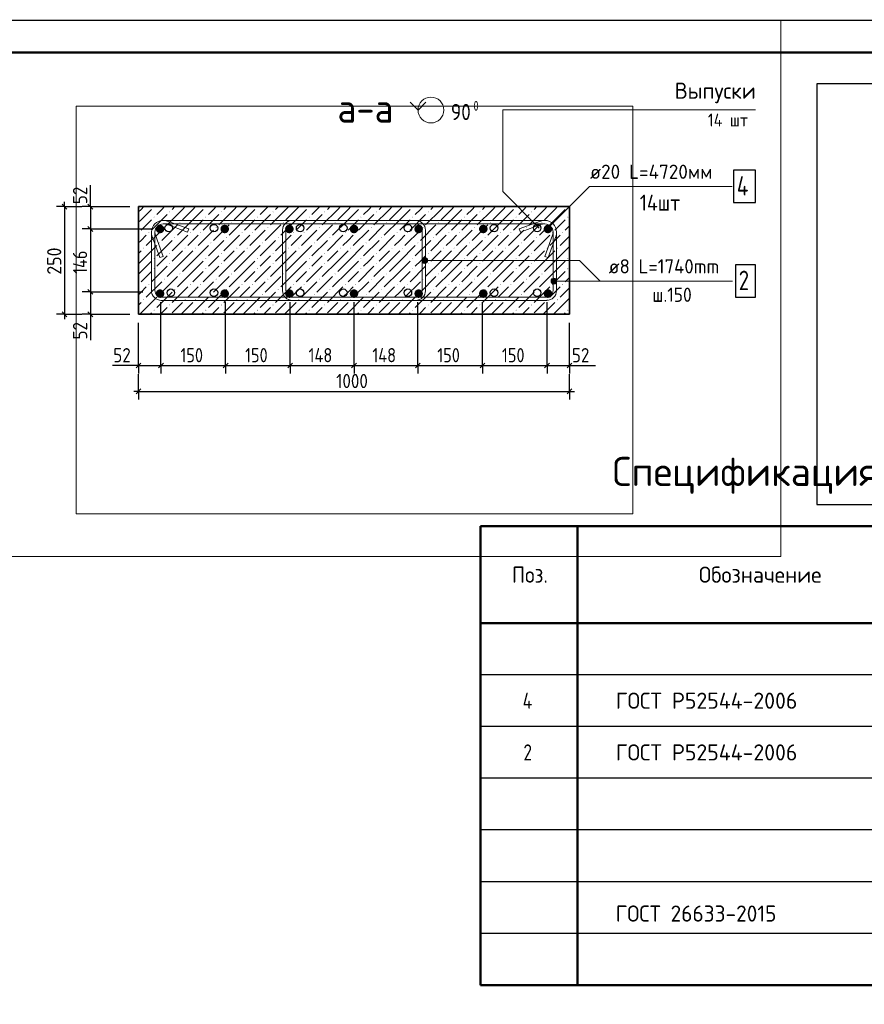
# Model space of a CAD drawing. Header units: millimetres. Extents: x 0 to 50400, y 0 to 35652.
# Tile 8 of 10: x 19044 to 34722, y 17371 to 35652. Entities that reach past the tile are written whole.
import ezdxf

# ---------------------------------------------------------------- set-up
doc = ezdxf.new("R2010")
doc.units = ezdxf.units.MM
doc.linetypes.add('______2', pattern=[324, 240, -84])
for name, color, linetype, lineweight in [('Standard', 7, 'Continuous', 25), ('ЖБ Пилон', 7, 'Continuous', 35), ('Заголовок чертежа', 7, 'Continuous', 25), ('Позиционная метка диаметр_ шаг', 7, 'Continuous', 13), ('Позиционная метка линия выноска', 7, 'Continuous', 13), ('Примечания', 7, 'Continuous', 13), ('Размерная линия_ общее', 7, 'Continuous', 13)]:
    doc.layers.add(name, color=color, linetype=linetype, lineweight=lineweight)
doc.layers.add('Размерная выноска', color=7, linetype='Continuous')
doc.layers.add('Стена фоновая арматура Х1', color=7, linetype='______2', true_color=0xa0a0a0)
doc.layers.add('Стена Хомут', color=7, linetype='______2', true_color=0xa0a0a0)
doc.styles.add('ISOCPEUR', font='txt')

msp = doc.modelspace()

# ---------------------------------------------------------------- hatches: boundary and pattern name
at = {"layer": 'ЖБ Пилон', "linetype": 'Continuous', "lineweight": 18, "transparency": 33554687}
for points in [[(21539, 32172), (21531, 32179), (21534, 32182), (21544, 32182), (21547, 32179)], [(22499, 32172), (22491, 32179), (22494, 32182), (22504, 32182), (22507, 32179)], [(23459, 32172), (23451, 32179), (23454, 32182), (23464, 32182), (23467, 32179)], [(24419, 32172), (24411, 32179), (24414, 32182), (24424, 32182), (24427, 32179)], [(25379, 32172), (25371, 32179), (25374, 32182), (25384, 32182), (25387, 32179)], [(26339, 32172), (26331, 32179), (26334, 32182), (26344, 32182), (26347, 32179)], [(27299, 32172), (27291, 32179), (27294, 32182), (27304, 32182), (27307, 32179)], [(28259, 32172), (28251, 32179), (28254, 32182), (28264, 32182), (28267, 32179)], [(29219, 32172), (29211, 32179), (29214, 32182), (29224, 32182), (29227, 32179)], [(21539, 31980), (21531, 31987), (21539, 31995), (21547, 31987)], [(21827, 32076), (21819, 32083), (21827, 32091), (21835, 32083)], [(22499, 31980), (22491, 31987), (22499, 31995), (22507, 31987)], [(22787, 32076), (22779, 32083), (22787, 32091), (22795, 32083)], [(23459, 31980), (23451, 31987), (23459, 31995), (23467, 31987)], [(23747, 32076), (23739, 32083), (23747, 32091), (23755, 32083)], [(24419, 31980), (24411, 31987), (24419, 31995), (24427, 31987)], [(24707, 32076), (24699, 32083), (24707, 32091), (24715, 32083)], [(25379, 31980), (25371, 31987), (25379, 31995), (25387, 31987)], [(25667, 32076), (25659, 32083), (25667, 32091), (25675, 32083)], [(26339, 31980), (26331, 31987), (26339, 31995), (26347, 31987)], [(26627, 32076), (26619, 32083), (26627, 32091), (26635, 32083)], [(27299, 31980), (27291, 31987), (27299, 31995), (27307, 31987)], [(27587, 32076), (27579, 32083), (27587, 32091), (27595, 32083)], [(28259, 31980), (28251, 31987), (28259, 31995), (28267, 31987)], [(28547, 32076), (28539, 32083), (28547, 32091), (28555, 32083)], [(29219, 31980), (29211, 31987), (29219, 31995), (29227, 31987)], [(22019, 31884), (22011, 31891), (22019, 31899), (22027, 31891)], [(22979, 31884), (22971, 31891), (22979, 31899), (22987, 31891)], [(23939, 31884), (23931, 31891), (23939, 31899), (23947, 31891)], [(24899, 31884), (24891, 31891), (24899, 31899), (24907, 31891)], [(25859, 31884), (25851, 31891), (25859, 31899), (25867, 31891)], [(26819, 31884), (26811, 31891), (26819, 31899), (26827, 31891)], [(27779, 31884), (27771, 31891), (27779, 31899), (27787, 31891)], [(28739, 31884), (28731, 31891), (28739, 31899), (28747, 31891)], [(21251, 31692), (21250, 31693), (21250, 31706), (21251, 31707), (21259, 31699)], [(21443, 31692), (21435, 31699), (21443, 31707), (21451, 31699)], [(21731, 31788), (21723, 31795), (21731, 31803), (21739, 31795)], [(22211, 31692), (22203, 31699), (22211, 31707), (22219, 31699)], [(22403, 31692), (22395, 31699), (22403, 31707), (22411, 31699)], [(22691, 31788), (22683, 31795), (22691, 31803), (22699, 31795)], [(23171, 31692), (23163, 31699), (23171, 31707), (23179, 31699)], [(23363, 31692), (23355, 31699), (23363, 31707), (23371, 31699)], [(23651, 31788), (23643, 31795), (23651, 31803), (23659, 31795)], [(24131, 31692), (24123, 31699), (24131, 31707), (24139, 31699)], [(24323, 31692), (24315, 31699), (24323, 31707), (24331, 31699)], [(24611, 31788), (24603, 31795), (24611, 31803), (24619, 31795)], [(25091, 31692), (25083, 31699), (25091, 31707), (25099, 31699)], [(25283, 31692), (25275, 31699), (25283, 31707), (25291, 31699)], [(25571, 31788), (25563, 31795), (25571, 31803), (25579, 31795)], [(26051, 31692), (26043, 31699), (26051, 31707), (26059, 31699)], [(26243, 31692), (26235, 31699), (26243, 31707), (26251, 31699)], [(26531, 31788), (26523, 31795), (26531, 31803), (26539, 31795)], [(27011, 31692), (27003, 31699), (27011, 31707), (27019, 31699)], [(27203, 31692), (27195, 31699), (27203, 31707), (27211, 31699)], [(27491, 31788), (27483, 31795), (27491, 31803), (27499, 31795)], [(27971, 31692), (27963, 31699), (27971, 31707), (27979, 31699)], [(28163, 31692), (28155, 31699), (28163, 31707), (28171, 31699)], [(28451, 31788), (28443, 31795), (28451, 31803), (28459, 31795)], [(28931, 31692), (28923, 31699), (28931, 31707), (28939, 31699)], [(29123, 31692), (29115, 31699), (29123, 31707), (29131, 31699)], [(21635, 31500), (21627, 31507), (21635, 31515), (21643, 31507)], [(21923, 31596), (21915, 31603), (21923, 31611), (21931, 31603)], [(22595, 31500), (22587, 31507), (22595, 31515), (22603, 31507)], [(22883, 31596), (22875, 31603), (22883, 31611), (22891, 31603)], [(23555, 31500), (23547, 31507), (23555, 31515), (23563, 31507)], [(23843, 31596), (23835, 31603), (23843, 31611), (23851, 31603)], [(24515, 31500), (24507, 31507), (24515, 31515), (24523, 31507)], [(24803, 31596), (24795, 31603), (24803, 31611), (24811, 31603)], [(25475, 31500), (25467, 31507), (25475, 31515), (25483, 31507)], [(25763, 31596), (25755, 31603), (25763, 31611), (25771, 31603)], [(26435, 31500), (26427, 31507), (26435, 31515), (26443, 31507)], [(26723, 31596), (26715, 31603), (26723, 31611), (26731, 31603)], [(27395, 31500), (27387, 31507), (27395, 31515), (27403, 31507)], [(27683, 31596), (27675, 31603), (27683, 31611), (27691, 31603)], [(28355, 31500), (28347, 31507), (28355, 31515), (28363, 31507)], [(28643, 31596), (28635, 31603), (28643, 31611), (28651, 31603)], [(21347, 31404), (21339, 31411), (21347, 31419), (21355, 31411)], [(21827, 31308), (21819, 31315), (21827, 31323), (21835, 31315)], [(22115, 31404), (22107, 31411), (22115, 31419), (22123, 31411)], [(22307, 31404), (22299, 31411), (22307, 31419), (22315, 31411)], [(22787, 31308), (22779, 31315), (22787, 31323), (22795, 31315)], [(23075, 31404), (23067, 31411), (23075, 31419), (23083, 31411)], [(23267, 31404), (23259, 31411), (23267, 31419), (23275, 31411)], [(23747, 31308), (23739, 31315), (23747, 31323), (23755, 31315)], [(24035, 31404), (24027, 31411), (24035, 31419), (24043, 31411)], [(24227, 31404), (24219, 31411), (24227, 31419), (24235, 31411)], [(24707, 31308), (24699, 31315), (24707, 31323), (24715, 31315)], [(24995, 31404), (24987, 31411), (24995, 31419), (25003, 31411)], [(25187, 31404), (25179, 31411), (25187, 31419), (25195, 31411)], [(25667, 31308), (25659, 31315), (25667, 31323), (25675, 31315)], [(25955, 31404), (25947, 31411), (25955, 31419), (25963, 31411)], [(26147, 31404), (26139, 31411), (26147, 31419), (26155, 31411)], [(26627, 31308), (26619, 31315), (26627, 31323), (26635, 31315)], [(26915, 31404), (26907, 31411), (26915, 31419), (26923, 31411)], [(27107, 31404), (27099, 31411), (27107, 31419), (27115, 31411)], [(27587, 31308), (27579, 31315), (27587, 31323), (27595, 31315)], [(27875, 31404), (27867, 31411), (27875, 31419), (27883, 31411)], [(28067, 31404), (28059, 31411), (28067, 31419), (28075, 31411)], [(28547, 31308), (28539, 31315), (28547, 31323), (28555, 31315)], [(28835, 31404), (28827, 31411), (28835, 31419), (28843, 31411)], [(29027, 31404), (29019, 31411), (29027, 31419), (29035, 31411)], [(21539, 31212), (21531, 31219), (21539, 31227), (21547, 31219)], [(21827, 31116), (21819, 31123), (21827, 31131), (21835, 31123)], [(22499, 31212), (22491, 31219), (22499, 31227), (22507, 31219)], [(22787, 31116), (22779, 31123), (22787, 31131), (22795, 31123)], [(23459, 31212), (23451, 31219), (23459, 31227), (23467, 31219)], [(23747, 31116), (23739, 31123), (23747, 31131), (23755, 31123)], [(24419, 31212), (24411, 31219), (24419, 31227), (24427, 31219)], [(24707, 31116), (24699, 31123), (24707, 31131), (24715, 31123)], [(25379, 31212), (25371, 31219), (25379, 31227), (25387, 31219)], [(25667, 31116), (25659, 31123), (25667, 31131), (25675, 31123)], [(26339, 31212), (26331, 31219), (26339, 31227), (26347, 31219)], [(26627, 31116), (26619, 31123), (26627, 31131), (26635, 31123)], [(27299, 31212), (27291, 31219), (27299, 31227), (27307, 31219)], [(27587, 31116), (27579, 31123), (27587, 31131), (27595, 31123)], [(28259, 31212), (28251, 31219), (28259, 31227), (28267, 31219)], [(28547, 31116), (28539, 31123), (28547, 31131), (28555, 31123)], [(29219, 31212), (29211, 31219), (29219, 31227), (29227, 31219)], [(21539, 31020), (21531, 31027), (21539, 31035), (21547, 31027)], [(22019, 30924), (22011, 30931), (22019, 30939), (22027, 30931)], [(22499, 31020), (22491, 31027), (22499, 31035), (22507, 31027)], [(22979, 30924), (22971, 30931), (22979, 30939), (22987, 30931)], [(23459, 31020), (23451, 31027), (23459, 31035), (23467, 31027)], [(23939, 30924), (23931, 30931), (23939, 30939), (23947, 30931)], [(24419, 31020), (24411, 31027), (24419, 31035), (24427, 31027)], [(24899, 30924), (24891, 30931), (24899, 30939), (24907, 30931)], [(25379, 31020), (25371, 31027), (25379, 31035), (25387, 31027)], [(25859, 30924), (25851, 30931), (25859, 30939), (25867, 30931)], [(26339, 31020), (26331, 31027), (26339, 31035), (26347, 31027)], [(26819, 30924), (26811, 30931), (26819, 30939), (26827, 30931)], [(27299, 31020), (27291, 31027), (27299, 31035), (27307, 31027)], [(27779, 30924), (27771, 30931), (27779, 30939), (27787, 30931)], [(28259, 31020), (28251, 31027), (28259, 31035), (28267, 31027)], [(28739, 30924), (28731, 30931), (28739, 30939), (28747, 30931)], [(29219, 31020), (29211, 31027), (29219, 31035), (29227, 31027)], [(21251, 30732), (21250, 30733), (21250, 30746), (21251, 30747), (21259, 30739)], [(21443, 30732), (21435, 30739), (21443, 30747), (21451, 30739)], [(21731, 30828), (21723, 30835), (21731, 30843), (21739, 30835)], [(22211, 30732), (22203, 30739), (22211, 30747), (22219, 30739)], [(22403, 30732), (22395, 30739), (22403, 30747), (22411, 30739)], [(22691, 30828), (22683, 30835), (22691, 30843), (22699, 30835)], [(23171, 30732), (23163, 30739), (23171, 30747), (23179, 30739)], [(23363, 30732), (23355, 30739), (23363, 30747), (23371, 30739)], [(23651, 30828), (23643, 30835), (23651, 30843), (23659, 30835)], [(24131, 30732), (24123, 30739), (24131, 30747), (24139, 30739)], [(24323, 30732), (24315, 30739), (24323, 30747), (24331, 30739)], [(24611, 30828), (24603, 30835), (24611, 30843), (24619, 30835)], [(25091, 30732), (25083, 30739), (25091, 30747), (25099, 30739)], [(25283, 30732), (25275, 30739), (25283, 30747), (25291, 30739)], [(25571, 30828), (25563, 30835), (25571, 30843), (25579, 30835)], [(26051, 30732), (26043, 30739), (26051, 30747), (26059, 30739)], [(26243, 30732), (26235, 30739), (26243, 30747), (26251, 30739)], [(26531, 30828), (26523, 30835), (26531, 30843), (26539, 30835)], [(27011, 30732), (27003, 30739), (27011, 30747), (27019, 30739)], [(27203, 30732), (27195, 30739), (27203, 30747), (27211, 30739)], [(27491, 30828), (27483, 30835), (27491, 30843), (27499, 30835)], [(27971, 30732), (27963, 30739), (27971, 30747), (27979, 30739)], [(28163, 30732), (28155, 30739), (28163, 30747), (28171, 30739)], [(28451, 30828), (28443, 30835), (28451, 30843), (28459, 30835)], [(28931, 30732), (28923, 30739), (28931, 30747), (28939, 30739)], [(29123, 30732), (29115, 30739), (29123, 30747), (29131, 30739)], [(21635, 30540), (21627, 30547), (21635, 30555), (21643, 30547)], [(21923, 30636), (21915, 30643), (21923, 30651), (21931, 30643)], [(22595, 30540), (22587, 30547), (22595, 30555), (22603, 30547)], [(22883, 30636), (22875, 30643), (22883, 30651), (22891, 30643)], [(23555, 30540), (23547, 30547), (23555, 30555), (23563, 30547)], [(23843, 30636), (23835, 30643), (23843, 30651), (23851, 30643)], [(24515, 30540), (24507, 30547), (24515, 30555), (24523, 30547)], [(24803, 30636), (24795, 30643), (24803, 30651), (24811, 30643)], [(25475, 30540), (25467, 30547), (25475, 30555), (25483, 30547)], [(25763, 30636), (25755, 30643), (25763, 30651), (25771, 30643)], [(26435, 30540), (26427, 30547), (26435, 30555), (26443, 30547)], [(26723, 30636), (26715, 30643), (26723, 30651), (26731, 30643)], [(27395, 30540), (27387, 30547), (27395, 30555), (27403, 30547)], [(27683, 30636), (27675, 30643), (27683, 30651), (27691, 30643)], [(28355, 30540), (28347, 30547), (28355, 30555), (28363, 30547)], [(28643, 30636), (28635, 30643), (28643, 30651), (28651, 30643)], [(21347, 30444), (21339, 30451), (21347, 30459), (21355, 30451)], [(21827, 30348), (21819, 30355), (21827, 30363), (21835, 30355)], [(22115, 30444), (22107, 30451), (22115, 30459), (22123, 30451)], [(22307, 30444), (22299, 30451), (22307, 30459), (22315, 30451)], [(22787, 30348), (22779, 30355), (22787, 30363), (22795, 30355)], [(23075, 30444), (23067, 30451), (23075, 30459), (23083, 30451)], [(23267, 30444), (23259, 30451), (23267, 30459), (23275, 30451)], [(23747, 30348), (23739, 30355), (23747, 30363), (23755, 30355)], [(24035, 30444), (24027, 30451), (24035, 30459), (24043, 30451)], [(24227, 30444), (24219, 30451), (24227, 30459), (24235, 30451)], [(24707, 30348), (24699, 30355), (24707, 30363), (24715, 30355)], [(24995, 30444), (24987, 30451), (24995, 30459), (25003, 30451)], [(25187, 30444), (25179, 30451), (25187, 30459), (25195, 30451)], [(25667, 30348), (25659, 30355), (25667, 30363), (25675, 30355)], [(25955, 30444), (25947, 30451), (25955, 30459), (25963, 30451)], [(26147, 30444), (26139, 30451), (26147, 30459), (26155, 30451)], [(26627, 30348), (26619, 30355), (26627, 30363), (26635, 30355)], [(26915, 30444), (26907, 30451), (26915, 30459), (26923, 30451)], [(27107, 30444), (27099, 30451), (27107, 30459), (27115, 30451)], [(27587, 30348), (27579, 30355), (27587, 30363), (27595, 30355)], [(27875, 30444), (27867, 30451), (27875, 30459), (27883, 30451)], [(28067, 30444), (28059, 30451), (28067, 30459), (28075, 30451)], [(28547, 30348), (28539, 30355), (28547, 30363), (28555, 30355)], [(28835, 30444), (28827, 30451), (28835, 30459), (28843, 30451)], [(29027, 30444), (29019, 30451), (29027, 30459), (29035, 30451)], [(21539, 30252), (21531, 30259), (21539, 30267), (21547, 30259)], [(22499, 30252), (22491, 30259), (22499, 30267), (22507, 30259)], [(23459, 30252), (23451, 30259), (23459, 30267), (23467, 30259)], [(24419, 30252), (24411, 30259), (24419, 30267), (24427, 30259)], [(25379, 30252), (25371, 30259), (25379, 30267), (25387, 30259)], [(26339, 30252), (26331, 30259), (26339, 30267), (26347, 30259)], [(27299, 30252), (27291, 30259), (27299, 30267), (27307, 30259)], [(28259, 30252), (28251, 30259), (28259, 30267), (28267, 30259)], [(29219, 30252), (29211, 30259), (29219, 30267), (29227, 30259)]]:
    msp.add_hatch(color=7, dxfattribs=at).paths.add_polyline_path(points, flags=16)
at = {"layer": 'Позиционная метка линия выноска', "linetype": 'Continuous', "lineweight": 13, "transparency": 33554687}
for points in [[(26517, 31155), (26517, 31209), (26509, 31182)], [(26517, 31209), (26536, 31136), (26536, 31229)], [(26517, 31209), (26517, 31155), (26536, 31136)], [(26536, 31229), (26563, 31128), (26563, 31236)], [(26536, 31229), (26536, 31136), (26563, 31128)], [(26563, 31236), (26563, 31128), (26590, 31136)], [(26563, 31236), (26590, 31136), (26590, 31229)], [(26590, 31229), (26590, 31136), (26609, 31155)], [(26590, 31229), (26609, 31155), (26609, 31209)], [(26609, 31209), (26609, 31155), (26617, 31182)], [(28915, 30773), (28915, 30827), (28908, 30800)], [(28915, 30827), (28935, 30754), (28935, 30847)], [(28915, 30827), (28915, 30773), (28935, 30754)], [(28935, 30847), (28962, 30746), (28962, 30854)], [(28935, 30847), (28935, 30754), (28962, 30746)], [(28962, 30854), (28962, 30746), (28989, 30754)], [(28962, 30854), (28989, 30754), (28989, 30847)], [(28989, 30847), (28989, 30754), (29008, 30773)], [(28989, 30847), (29008, 30773), (29008, 30827)], [(29008, 30827), (29008, 30773), (29016, 30800)]]:
    msp.add_hatch(color=7, dxfattribs=at).paths.add_polyline_path(points)
at = {"layer": 'Стена фоновая арматура Х1', "linetype": 'Continuous', "lineweight": 18, "transparency": 33554687}
for points in [[(21730, 31766), (21724, 31797), (21706, 31823), (21680, 31840), (21650, 31846), (21619, 31840), (21593, 31823), (21576, 31797), (21570, 31766), (21576, 31736), (21593, 31710), (21619, 31692), (21650, 31686), (21680, 31692), (21706, 31710), (21724, 31736)], [(22930, 31766), (22924, 31797), (22906, 31823), (22880, 31840), (22850, 31846), (22819, 31840), (22793, 31823), (22776, 31797), (22770, 31766), (22776, 31736), (22793, 31710), (22819, 31692), (22850, 31686), (22880, 31692), (22906, 31710), (22924, 31736)], [(24130, 31766), (24124, 31797), (24106, 31823), (24080, 31840), (24050, 31846), (24019, 31840), (23993, 31823), (23976, 31797), (23970, 31766), (23976, 31736), (23993, 31710), (24019, 31692), (24050, 31686), (24080, 31692), (24106, 31710), (24124, 31736)], [(25330, 31766), (25324, 31797), (25306, 31823), (25280, 31840), (25250, 31846), (25219, 31840), (25193, 31823), (25176, 31797), (25170, 31766), (25176, 31736), (25193, 31710), (25219, 31692), (25250, 31686), (25280, 31692), (25306, 31710), (25324, 31736)], [(26530, 31766), (26524, 31797), (26506, 31823), (26480, 31840), (26450, 31846), (26419, 31840), (26393, 31823), (26376, 31797), (26370, 31766), (26376, 31736), (26393, 31710), (26419, 31692), (26450, 31686), (26480, 31692), (26506, 31710), (26524, 31736)], [(27730, 31766), (27724, 31797), (27706, 31823), (27680, 31840), (27650, 31846), (27619, 31840), (27593, 31823), (27576, 31797), (27570, 31766), (27576, 31736), (27593, 31710), (27619, 31692), (27650, 31686), (27680, 31692), (27706, 31710), (27724, 31736)], [(28930, 31766), (28924, 31797), (28906, 31823), (28880, 31840), (28850, 31846), (28819, 31840), (28793, 31823), (28776, 31797), (28770, 31766), (28776, 31736), (28793, 31710), (28819, 31692), (28850, 31686), (28880, 31692), (28906, 31710), (28924, 31736)], [(21730, 30566), (21724, 30597), (21706, 30623), (21680, 30640), (21650, 30646), (21619, 30640), (21593, 30623), (21576, 30597), (21570, 30566), (21576, 30536), (21593, 30510), (21619, 30492), (21650, 30486), (21680, 30492), (21706, 30510), (21724, 30536)], [(22930, 30566), (22924, 30597), (22906, 30623), (22880, 30640), (22850, 30646), (22819, 30640), (22793, 30623), (22776, 30597), (22770, 30566), (22776, 30536), (22793, 30510), (22819, 30492), (22850, 30486), (22880, 30492), (22906, 30510), (22924, 30536)], [(24130, 30566), (24124, 30597), (24106, 30623), (24080, 30640), (24050, 30646), (24019, 30640), (23993, 30623), (23976, 30597), (23970, 30566), (23976, 30536), (23993, 30510), (24019, 30492), (24050, 30486), (24080, 30492), (24106, 30510), (24124, 30536)], [(25330, 30566), (25324, 30597), (25306, 30623), (25280, 30640), (25250, 30646), (25219, 30640), (25193, 30623), (25176, 30597), (25170, 30566), (25176, 30536), (25193, 30510), (25219, 30492), (25250, 30486), (25280, 30492), (25306, 30510), (25324, 30536)], [(26530, 30566), (26524, 30597), (26506, 30623), (26480, 30640), (26450, 30646), (26419, 30640), (26393, 30623), (26376, 30597), (26370, 30566), (26376, 30536), (26393, 30510), (26419, 30492), (26450, 30486), (26480, 30492), (26506, 30510), (26524, 30536)], [(27730, 30566), (27724, 30597), (27706, 30623), (27680, 30640), (27650, 30646), (27619, 30640), (27593, 30623), (27576, 30597), (27570, 30566), (27576, 30536), (27593, 30510), (27619, 30492), (27650, 30486), (27680, 30492), (27706, 30510), (27724, 30536)], [(28930, 30566), (28924, 30597), (28906, 30623), (28880, 30640), (28850, 30646), (28819, 30640), (28793, 30623), (28776, 30597), (28770, 30566), (28776, 30536), (28793, 30510), (28819, 30492), (28850, 30486), (28880, 30492), (28906, 30510), (28924, 30536)]]:
    msp.add_hatch(color=7, dxfattribs=at).paths.add_polyline_path(points)

# ---------------------------------------------------------------- linework, layer by layer
at = {"layer": 'Standard', "color": 7, "linetype": 'Continuous', "lineweight": -3, "transparency": 33554687}
for p, q in [((19877, 32182), (19727, 32182)), ((19877, 32182), (19877, 32272)), ((19877, 32182), (20027, 32182)), ((19877, 32182), (20197, 32182)), ((19877, 32182), (19877, 30182)), ((20357, 32182), (20207, 32182)), ((20357, 32182), (20357, 32272)), ((20357, 32182), (20507, 32182)), ((20357, 32182), (21090, 32182)), ((20357, 32182), (20357, 31766)), ((20357, 31766), (20207, 31766)), ((20357, 31766), (20507, 31766)), ((20357, 31766), (21490, 31766)), ((20357, 31766), (20357, 30598)), ((20357, 30598), (20207, 30598)), ((20357, 30598), (20507, 30598)), ((20357, 30598), (21330, 30598)), ((20357, 30598), (20357, 30182)), ((19877, 30182), (19727, 30182)), ((19877, 30182), (20027, 30182)), ((19877, 30182), (20197, 30182)), ((19877, 30182), (19877, 30092)), ((20357, 30182), (20207, 30182)), ((20357, 30182), (20507, 30182)), ((20357, 30182), (21090, 30182)), ((20357, 30182), (20357, 30092)), ((21250, 29231), (21250, 29381)), ((21666, 29231), (21666, 29381)), ((22866, 29231), (22866, 29381)), ((24066, 29231), (24066, 29381)), ((25250, 29231), (25250, 29381)), ((26434, 29231), (26434, 29381)), ((27634, 29231), (27634, 29381)), ((28834, 29231), (28834, 29381)), ((29250, 29231), (29250, 29381)), ((21250, 29231), (21160, 29231)), ((21250, 29231), (21250, 29081)), ((21250, 29231), (21666, 29231)), ((21250, 28751), (21250, 29071)), ((21666, 29231), (21666, 29081)), ((21666, 29231), (22866, 29231)), ((22866, 29231), (22866, 29081)), ((22866, 29231), (24066, 29231)), ((24066, 29231), (24066, 29081)), ((24066, 29231), (25250, 29231)), ((25250, 29231), (25250, 29081)), ((25250, 29231), (26434, 29231)), ((26434, 29231), (26434, 29081)), ((26434, 29231), (27634, 29231)), ((27634, 29231), (27634, 29081)), ((27634, 29231), (28834, 29231)), ((28834, 29231), (28834, 29081)), ((28834, 29231), (29250, 29231)), ((29250, 29231), (29250, 29081)), ((29250, 29231), (29340, 29231)), ((29250, 28751), (29250, 29071)), ((21250, 28751), (21250, 28901)), ((29250, 28751), (29250, 28901)), ((21250, 28751), (21160, 28751)), ((21250, 28751), (21250, 28601)), ((21250, 28751), (29250, 28751)), ((29250, 28751), (29250, 28601)), ((29250, 28751), (29340, 28751)), ((49800, 23488), (27600, 23488)), ((49800, 22528), (27600, 22528)), ((49800, 21568), (27600, 21568)), ((49800, 20608), (27600, 20608)), ((49800, 19648), (27600, 19648)), ((49800, 18688), (27600, 18688))]:
    msp.add_line(p, q, dxfattribs=at)
at = {"layer": 'Standard', "color": 7, "linetype": 'Continuous', "lineweight": 25, "transparency": 33554687}
for p, q in [((19832, 32227), (19922, 32137)), ((20312, 32227), (20402, 32137)), ((20312, 31811), (20402, 31721)), ((20312, 30643), (20402, 30553)), ((19832, 30227), (19922, 30137)), ((20312, 30227), (20402, 30137)), ((21205, 29186), (21295, 29276)), ((21621, 29186), (21711, 29276)), ((22821, 29186), (22911, 29276)), ((24021, 29186), (24111, 29276)), ((25205, 29186), (25295, 29276)), ((26389, 29186), (26479, 29276)), ((27589, 29186), (27679, 29276)), ((28789, 29186), (28879, 29276)), ((29205, 29186), (29295, 29276)), ((21205, 28706), (21295, 28796)), ((29205, 28706), (29295, 28796))]:
    msp.add_line(p, q, dxfattribs=at)
at = {"layer": 'Standard', "color": 7, "linetype": 'Continuous', "lineweight": 50, "transparency": 33554687}
for p, q in [((49800, 26248), (27600, 26248)), ((27600, 26248), (27600, 24448)), ((29400, 26248), (29400, 24448)), ((49800, 24448), (27600, 24448)), ((27600, 24448), (27600, 17728)), ((29400, 24448), (29400, 17728)), ((49800, 17728), (27600, 17728))]:
    msp.add_line(p, q, dxfattribs=at)
at = {"layer": 'Standard', "color": 220, "linetype": 'Continuous', "lineweight": 13, "transparency": 33554687}
for points in [[(16790, 35652), (16790, 25683), (33171, 25683), (33171, 35652)], [(50400, 35640), (0, 35640), (0, 0), (50400, 0), (50400, 35640)], [(2400, 0), (50400, 0), (50400, 35040), (2400, 35040), (2400, 0)]]:
    msp.add_lwpolyline(points, dxfattribs=at)
at = {"layer": 'Standard', "color": 7, "linetype": 'Continuous', "lineweight": 25, "transparency": 33554687}
msp.add_lwpolyline([(0, 0), (50400, 0), (50400, 35640), (0, 35640), (0, 0)], close=True, dxfattribs=at)
at = {"layer": 'Standard', "color": 7, "linetype": 'Continuous', "lineweight": 50, "transparency": 33554687}
msp.add_lwpolyline([(2400, 35040), (49800, 35040), (49800, 600), (2400, 600), (2400, 35040)], close=True, dxfattribs=at)
at = {"layer": 'Standard', "color": 220, "linetype": 'Continuous', "lineweight": -3, "transparency": 33554687}
msp.add_lwpolyline([(49397, 34463), (33842, 34463), (33842, 26652), (49397, 26652), (49397, 34463)], dxfattribs=at)
at = {"layer": 'Standard', "color": 254, "linetype": 'Continuous', "lineweight": 18, "true_color": 0xc4c4ff, "transparency": 33554687}
msp.add_lwpolyline([(30423, 26478), (30423, 34048), (20095, 34048), (20095, 26478), (30423, 26478)], dxfattribs=at)
at = {"layer": 'Standard', "color": 7, "linetype": 'Continuous', "lineweight": 13, "transparency": 33554687}
msp.add_lwpolyline([(28690, 31782), (28011, 32461), (28011, 33976), (32703, 33976)], dxfattribs=at)
at = {"layer": 'Standard', "color": 7, "linetype": 'Continuous', "lineweight": -3, "transparency": 33554687}
for points in [[(21666, 29231), (21666, 29252), (21666, 29252), (21666, 29252), (21666, 29252), (21666, 29252), (21666, 29252), (21666, 29252), (21666, 29252), (21666, 29252), (21666, 29252), (21666, 29252), (21666, 29252), (21666, 29252), (21666, 29252), (21666, 30406)], [(22866, 29231), (22866, 29252), (22866, 29252), (22866, 29252), (22866, 29252), (22866, 29252), (22866, 29252), (22866, 29252), (22866, 29252), (22866, 29252), (22866, 29252), (22866, 29252), (22866, 29252), (22866, 30406)], [(24066, 29231), (24066, 29252), (24066, 29252), (24066, 29252), (24066, 29252), (24066, 29252), (24066, 29252), (24066, 29252), (24066, 29252), (24066, 29252), (24066, 29252), (24066, 30406)], [(25250, 29231), (25250, 29252), (25250, 29252), (25250, 29252), (25250, 29252), (25250, 29252), (25250, 29252), (25250, 29252), (25250, 29252), (25250, 30406)], [(26434, 29231), (26434, 29252), (26434, 29252), (26434, 29252), (26434, 29252), (26434, 29252), (26434, 29252), (26434, 30406)], [(27634, 29231), (27634, 29252), (27634, 29252), (27634, 29252), (27634, 29252), (27634, 30406)], [(28834, 29231), (28834, 29252), (28834, 29252), (28834, 30406)], [(21250, 29231), (21250, 29252), (21250, 29252), (21250, 29252), (21250, 29252), (21250, 29252), (21250, 29252), (21250, 29252), (21250, 29252), (21250, 29252), (21250, 29252), (21250, 29252), (21250, 29252), (21250, 29252), (21250, 29252), (21250, 30022)], [(29250, 29231), (29250, 29252), (29250, 29252), (29250, 30022)]]:
    msp.add_lwpolyline(points, dxfattribs=at)
at = {"layer": 'ЖБ Пилон', "color": 7, "linetype": 'Continuous', "lineweight": 35, "transparency": 33554687}
for p, q in [((21250, 32182), (21250, 30182)), ((29250, 32182), (21250, 32182)), ((29250, 30182), (29250, 32182)), ((21250, 30182), (29250, 30182))]:
    msp.add_line(p, q, dxfattribs=at)
at = {"layer": 'ЖБ Пилон', "color": 9, "linetype": 'Continuous', "lineweight": 18, "true_color": 0xc7c7c7, "transparency": 33554687}
for p, q in [((21299, 32131), (21350, 32182)), ((21734, 32182), (21683, 32131)), ((21875, 32131), (21926, 32182)), ((22067, 32131), (22118, 32182)), ((22259, 32131), (22310, 32182)), ((22694, 32182), (22643, 32131)), ((22835, 32131), (22886, 32182)), ((23027, 32131), (23078, 32182)), ((23219, 32131), (23270, 32182)), ((23654, 32182), (23603, 32131)), ((23795, 32131), (23846, 32182)), ((23987, 32131), (24038, 32182)), ((24179, 32131), (24230, 32182)), ((24614, 32182), (24563, 32131)), ((24755, 32131), (24806, 32182)), ((24947, 32131), (24998, 32182)), ((25139, 32131), (25190, 32182)), ((25574, 32182), (25523, 32131)), ((25715, 32131), (25766, 32182)), ((25907, 32131), (25958, 32182)), ((26099, 32131), (26150, 32182)), ((26534, 32182), (26483, 32131)), ((26675, 32131), (26726, 32182)), ((26867, 32131), (26918, 32182)), ((27059, 32131), (27110, 32182)), ((27494, 32182), (27443, 32131)), ((27635, 32131), (27686, 32182)), ((27827, 32131), (27878, 32182)), ((28019, 32131), (28070, 32182)), ((28454, 32182), (28403, 32131)), ((28595, 32131), (28646, 32182)), ((28787, 32131), (28838, 32182)), ((28979, 32131), (29030, 32182)), ((21250, 32082), (21299, 32131)), ((21299, 31939), (21491, 32131)), ((21491, 31747), (21779, 32035)), ((21683, 32131), (21587, 32035)), ((22067, 32131), (21779, 31843)), ((22067, 31939), (22259, 32131)), ((22259, 31939), (22451, 32131)), ((22451, 31747), (22739, 32035)), ((22643, 32131), (22547, 32035)), ((23027, 32131), (22739, 31843)), ((23027, 31939), (23219, 32131)), ((23219, 31939), (23411, 32131)), ((23411, 31747), (23699, 32035)), ((23603, 32131), (23507, 32035)), ((23987, 32131), (23699, 31843)), ((23987, 31939), (24179, 32131)), ((24179, 31939), (24371, 32131)), ((24371, 31747), (24659, 32035)), ((24563, 32131), (24467, 32035)), ((24947, 32131), (24659, 31843)), ((24947, 31939), (25139, 32131)), ((25139, 31939), (25331, 32131)), ((25331, 31747), (25619, 32035)), ((25523, 32131), (25427, 32035)), ((25907, 32131), (25619, 31843)), ((25907, 31939), (26099, 32131)), ((26099, 31939), (26291, 32131)), ((26291, 31747), (26579, 32035)), ((26483, 32131), (26387, 32035)), ((26867, 32131), (26579, 31843)), ((26867, 31939), (27059, 32131)), ((27059, 31939), (27251, 32131)), ((27251, 31747), (27539, 32035)), ((27443, 32131), (27347, 32035)), ((27827, 32131), (27539, 31843)), ((27827, 31939), (28019, 32131)), ((28019, 31939), (28211, 32131)), ((28211, 31747), (28499, 32035)), ((28403, 32131), (28307, 32035)), ((28787, 32131), (28499, 31843)), ((28787, 31939), (28979, 32131)), ((28979, 31939), (29171, 32131)), ((21299, 31939), (21250, 31890)), ((21299, 31747), (21491, 31939)), ((21683, 31555), (21971, 31843)), ((22259, 31939), (21971, 31651)), ((22259, 31747), (22451, 31939)), ((22643, 31555), (22931, 31843)), ((23219, 31939), (22931, 31651)), ((23219, 31747), (23411, 31939)), ((23603, 31555), (23891, 31843)), ((24179, 31939), (23891, 31651)), ((24179, 31747), (24371, 31939)), ((24563, 31555), (24851, 31843)), ((25139, 31939), (24851, 31651)), ((25139, 31747), (25331, 31939)), ((25523, 31555), (25811, 31843)), ((26099, 31939), (25811, 31651)), ((26099, 31747), (26291, 31939)), ((26483, 31555), (26771, 31843)), ((27059, 31939), (26771, 31651)), ((27059, 31747), (27251, 31939)), ((27443, 31555), (27731, 31843)), ((28019, 31939), (27731, 31651)), ((28019, 31747), (28211, 31939)), ((28403, 31555), (28691, 31843)), ((28979, 31939), (28691, 31651)), ((28979, 31747), (29171, 31939)), ((29171, 31747), (29250, 31826)), ((21395, 31651), (21299, 31555)), ((21395, 31459), (21683, 31747)), ((21875, 31363), (22163, 31651)), ((22355, 31651), (22259, 31555)), ((22355, 31459), (22643, 31747)), ((22835, 31363), (23123, 31651)), ((23315, 31651), (23219, 31555)), ((23315, 31459), (23603, 31747)), ((23795, 31363), (24083, 31651)), ((24275, 31651), (24179, 31555)), ((24275, 31459), (24563, 31747)), ((24755, 31363), (25043, 31651)), ((25235, 31651), (25139, 31555)), ((25235, 31459), (25523, 31747)), ((25715, 31363), (26003, 31651)), ((26195, 31651), (26099, 31555)), ((26195, 31459), (26483, 31747)), ((26675, 31363), (26963, 31651)), ((27155, 31651), (27059, 31555)), ((27155, 31459), (27443, 31747)), ((27635, 31363), (27923, 31651)), ((28115, 31651), (28019, 31555)), ((28115, 31459), (28403, 31747)), ((28595, 31363), (28883, 31651)), ((29075, 31651), (28979, 31555)), ((29075, 31459), (29250, 31634)), ((21299, 31555), (21250, 31506)), ((21299, 31171), (21587, 31459)), ((21587, 31267), (21875, 31555)), ((22259, 31555), (22163, 31459)), ((22259, 31171), (22547, 31459)), ((22547, 31267), (22835, 31555)), ((23219, 31555), (23123, 31459)), ((23219, 31171), (23507, 31459)), ((23507, 31267), (23795, 31555)), ((24179, 31555), (24083, 31459)), ((24179, 31171), (24467, 31459)), ((24467, 31267), (24755, 31555)), ((25139, 31555), (25043, 31459)), ((25139, 31171), (25427, 31459)), ((25427, 31267), (25715, 31555)), ((26099, 31555), (26003, 31459)), ((26099, 31171), (26387, 31459)), ((26387, 31267), (26675, 31555)), ((27059, 31555), (26963, 31459)), ((27059, 31171), (27347, 31459)), ((27347, 31267), (27635, 31555)), ((28019, 31555), (27923, 31459)), ((28019, 31171), (28307, 31459)), ((28307, 31267), (28595, 31555)), ((28979, 31555), (28883, 31459)), ((21250, 31314), (21299, 31363)), ((21779, 31267), (21683, 31171)), ((21875, 31171), (22067, 31363)), ((22067, 31171), (22259, 31363)), ((22739, 31267), (22643, 31171)), ((22835, 31171), (23027, 31363)), ((23027, 31171), (23219, 31363)), ((23699, 31267), (23603, 31171)), ((23795, 31171), (23987, 31363)), ((23987, 31171), (24179, 31363)), ((24659, 31267), (24563, 31171)), ((24755, 31171), (24947, 31363)), ((24947, 31171), (25139, 31363)), ((25619, 31267), (25523, 31171)), ((25715, 31171), (25907, 31363)), ((25907, 31171), (26099, 31363)), ((26579, 31267), (26483, 31171)), ((26675, 31171), (26867, 31363)), ((26867, 31171), (27059, 31363)), ((27539, 31267), (27443, 31171)), ((27635, 31171), (27827, 31363)), ((27827, 31171), (28019, 31363)), ((28499, 31267), (28403, 31171)), ((28595, 31171), (28787, 31363)), ((28787, 31171), (28979, 31363)), ((28979, 31171), (29250, 31442)), ((21250, 31122), (21299, 31171)), ((21299, 30979), (21491, 31171)), ((21683, 31171), (21587, 31075)), ((22067, 31171), (21779, 30883)), ((22067, 30979), (22259, 31171)), ((22259, 30979), (22451, 31171)), ((22643, 31171), (22547, 31075)), ((23027, 31171), (22739, 30883)), ((23027, 30979), (23219, 31171)), ((23219, 30979), (23411, 31171)), ((23603, 31171), (23507, 31075)), ((23987, 31171), (23699, 30883)), ((23987, 30979), (24179, 31171)), ((24179, 30979), (24371, 31171)), ((24563, 31171), (24467, 31075)), ((24947, 31171), (24659, 30883)), ((24947, 30979), (25139, 31171)), ((25139, 30979), (25331, 31171)), ((25523, 31171), (25427, 31075)), ((25907, 31171), (25619, 30883)), ((25907, 30979), (26099, 31171)), ((26099, 30979), (26291, 31171)), ((26483, 31171), (26387, 31075)), ((26867, 31171), (26579, 30883)), ((26867, 30979), (27059, 31171)), ((27059, 30979), (27251, 31171)), ((27443, 31171), (27347, 31075)), ((27827, 31171), (27539, 30883)), ((27827, 30979), (28019, 31171)), ((28019, 30979), (28211, 31171)), ((28403, 31171), (28307, 31075)), ((28787, 31171), (28499, 30883)), ((28787, 30979), (28979, 31171)), ((28979, 30979), (29171, 31171)), ((21299, 30979), (21250, 30930)), ((21299, 30787), (21491, 30979)), ((21491, 30787), (21779, 31075)), ((22259, 30979), (21971, 30691)), ((22259, 30787), (22451, 30979)), ((22451, 30787), (22739, 31075)), ((23219, 30979), (22931, 30691)), ((23219, 30787), (23411, 30979)), ((23411, 30787), (23699, 31075)), ((24179, 30979), (23891, 30691)), ((24179, 30787), (24371, 30979)), ((24371, 30787), (24659, 31075)), ((25139, 30979), (24851, 30691)), ((25139, 30787), (25331, 30979)), ((25331, 30787), (25619, 31075)), ((26099, 30979), (25811, 30691)), ((26099, 30787), (26291, 30979)), ((26291, 30787), (26579, 31075)), ((27059, 30979), (26771, 30691)), ((27059, 30787), (27251, 30979)), ((27251, 30787), (27539, 31075)), ((28019, 30979), (27731, 30691)), ((28019, 30787), (28211, 30979)), ((28211, 30787), (28499, 31075)), ((28979, 30979), (28691, 30691)), ((28979, 30787), (29171, 30979)), ((21395, 30499), (21683, 30787)), ((21683, 30595), (21971, 30883)), ((22355, 30499), (22643, 30787)), ((22643, 30595), (22931, 30883)), ((23315, 30499), (23603, 30787)), ((23603, 30595), (23891, 30883)), ((24275, 30499), (24563, 30787)), ((24563, 30595), (24851, 30883)), ((25235, 30499), (25523, 30787)), ((25523, 30595), (25811, 30883)), ((26195, 30499), (26483, 30787)), ((26483, 30595), (26771, 30883)), ((27155, 30499), (27443, 30787)), ((27443, 30595), (27731, 30883)), ((28115, 30499), (28403, 30787)), ((28403, 30595), (28691, 30883)), ((29171, 30787), (29250, 30866)), ((21299, 30595), (21250, 30546)), ((21395, 30691), (21299, 30595)), ((21587, 30307), (21875, 30595)), ((21875, 30403), (22163, 30691)), ((22259, 30595), (22163, 30499)), ((22355, 30691), (22259, 30595)), ((22547, 30307), (22835, 30595)), ((22835, 30403), (23123, 30691)), ((23219, 30595), (23123, 30499)), ((23315, 30691), (23219, 30595)), ((23507, 30307), (23795, 30595)), ((23795, 30403), (24083, 30691)), ((24179, 30595), (24083, 30499)), ((24275, 30691), (24179, 30595)), ((24467, 30307), (24755, 30595)), ((24755, 30403), (25043, 30691)), ((25139, 30595), (25043, 30499)), ((25235, 30691), (25139, 30595)), ((25427, 30307), (25715, 30595)), ((25715, 30403), (26003, 30691)), ((26099, 30595), (26003, 30499)), ((26195, 30691), (26099, 30595)), ((26387, 30307), (26675, 30595)), ((26675, 30403), (26963, 30691)), ((27059, 30595), (26963, 30499)), ((27155, 30691), (27059, 30595)), ((27347, 30307), (27635, 30595)), ((27635, 30403), (27923, 30691)), ((28019, 30595), (27923, 30499)), ((28115, 30691), (28019, 30595)), ((28307, 30307), (28595, 30595)), ((28595, 30403), (28883, 30691)), ((28979, 30595), (28883, 30499)), ((29075, 30691), (28979, 30595)), ((29075, 30499), (29250, 30674)), ((21250, 30354), (21299, 30403)), ((21299, 30211), (21587, 30499)), ((21875, 30211), (22067, 30403)), ((22067, 30211), (22259, 30403)), ((22259, 30211), (22547, 30499)), ((22835, 30211), (23027, 30403)), ((23027, 30211), (23219, 30403)), ((23219, 30211), (23507, 30499)), ((23795, 30211), (23987, 30403)), ((23987, 30211), (24179, 30403)), ((24179, 30211), (24467, 30499)), ((24755, 30211), (24947, 30403)), ((24947, 30211), (25139, 30403)), ((25139, 30211), (25427, 30499)), ((25715, 30211), (25907, 30403)), ((25907, 30211), (26099, 30403)), ((26099, 30211), (26387, 30499)), ((26675, 30211), (26867, 30403)), ((26867, 30211), (27059, 30403)), ((27059, 30211), (27347, 30499)), ((27635, 30211), (27827, 30403)), ((27827, 30211), (28019, 30403)), ((28019, 30211), (28307, 30499)), ((28595, 30211), (28787, 30403)), ((28787, 30211), (28979, 30403)), ((28979, 30211), (29250, 30482)), ((21270, 30182), (21299, 30211)), ((21462, 30182), (21491, 30211)), ((21683, 30211), (21654, 30182)), ((21779, 30307), (21683, 30211)), ((22067, 30211), (22038, 30182)), ((22230, 30182), (22259, 30211)), ((22422, 30182), (22451, 30211)), ((22643, 30211), (22614, 30182)), ((22739, 30307), (22643, 30211)), ((23027, 30211), (22998, 30182)), ((23190, 30182), (23219, 30211)), ((23382, 30182), (23411, 30211)), ((23603, 30211), (23574, 30182)), ((23699, 30307), (23603, 30211)), ((23987, 30211), (23958, 30182)), ((24150, 30182), (24179, 30211)), ((24342, 30182), (24371, 30211)), ((24563, 30211), (24534, 30182)), ((24659, 30307), (24563, 30211)), ((24947, 30211), (24918, 30182)), ((25110, 30182), (25139, 30211)), ((25302, 30182), (25331, 30211)), ((25523, 30211), (25494, 30182)), ((25619, 30307), (25523, 30211)), ((25907, 30211), (25878, 30182)), ((26070, 30182), (26099, 30211)), ((26262, 30182), (26291, 30211)), ((26483, 30211), (26454, 30182)), ((26579, 30307), (26483, 30211)), ((26867, 30211), (26838, 30182)), ((27030, 30182), (27059, 30211)), ((27222, 30182), (27251, 30211)), ((27443, 30211), (27414, 30182)), ((27539, 30307), (27443, 30211)), ((27827, 30211), (27798, 30182)), ((27990, 30182), (28019, 30211)), ((28182, 30182), (28211, 30211)), ((28403, 30211), (28374, 30182)), ((28499, 30307), (28403, 30211)), ((28787, 30211), (28758, 30182)), ((28950, 30182), (28979, 30211)), ((29142, 30182), (29171, 30211))]:
    msp.add_line(p, q, dxfattribs=at)
at = {"layer": 'Позиционная метка линия выноска', "color": 7, "linetype": 'Continuous', "lineweight": 13, "transparency": 33554687}
for p, q in [((28850, 31782), (29623, 32556)), ((29623, 32556), (32271, 32556)), ((26509, 31182), (26509, 31182)), ((26563, 31236), (26563, 31236)), ((26563, 31182), (29435, 31182)), ((26563, 31128), (26563, 31128)), ((26617, 31182), (26617, 31182)), ((29435, 31182), (29817, 30800)), ((28908, 30800), (28908, 30800)), ((28962, 30854), (28962, 30854)), ((28962, 30800), (32278, 30800)), ((28962, 30746), (28962, 30746)), ((29016, 30800), (29016, 30800))]:
    msp.add_line(p, q, dxfattribs=at)
for centre in [(26563, 31182), (28962, 30800)]:
    msp.add_circle(centre, 54, dxfattribs=at)
at = {"layer": 'Примечания', "color": 7, "linetype": 'Continuous', "lineweight": 18, "transparency": 33554687}
for p, q in [((26294, 34119), (26438, 33975)), ((26438, 33975), (26582, 34119)), ((26438, 33975), (26438, 33975)), ((26438, 33975), (26438, 33975)), ((26438, 33975), (26438, 33975)), ((26438, 33975), (26438, 33975))]:
    msp.add_line(p, q, dxfattribs=at)
msp.add_circle((26678, 33975), 240, dxfattribs=at)
at = {"layer": 'Размерная выноска', "color": 7, "linetype": 'Continuous', "lineweight": -3, "transparency": 33554687}
for p, q in [((20357, 32182), (20357, 32582)), ((20357, 30182), (20357, 29702)), ((21250, 29231), (20770, 29231)), ((29250, 29231), (29730, 29231))]:
    msp.add_line(p, q, dxfattribs=at)
at = {"layer": 'Размерная линия_ общее', "color": 253, "linetype": 'Continuous', "lineweight": -3, "true_color": 0xa0a0a0, "transparency": 33554687}
for centre in [(21810, 31782), (22650, 31782), (24250, 31782), (25050, 31782), (26250, 31782), (27850, 31782), (28650, 31782), (21850, 30582), (22650, 30582), (24250, 30582), (25050, 30582), (26250, 30582), (27850, 30582), (28650, 30582)]:
    msp.add_circle(centre, 70, dxfattribs=at)
at = {"layer": 'Стена фоновая арматура Х1', "color": 7, "linetype": 'Continuous', "lineweight": 25, "transparency": 33554687}
msp.add_lwpolyline([(32295, 32256), (32703, 32256), (32703, 32856), (32295, 32856), (32295, 32256)], dxfattribs=at)
at = {"layer": 'Стена Хомут', "color": 7, "linetype": 'Continuous', "lineweight": 13, "transparency": 33554687}
for points in [[(22159, 31710), (21767, 31853), (21761, 31855), (21754, 31857), (21748, 31859), (21742, 31860), (21735, 31861), (21728, 31862), (21722, 31862), (21715, 31862), (21708, 31862), (21679, 31858), (21649, 31849), (21623, 31834), (21601, 31815), (21582, 31794), (21567, 31767), (21558, 31737), (21554, 31709), (21554, 30623), (21557, 30600), (21564, 30577), (21576, 30556), (21590, 30539), (21607, 30525), (21628, 30513), (21651, 30506), (21674, 30502), (26394, 30502), (26416, 30506), (26439, 30513), (26460, 30525), (26477, 30539), (26491, 30556), (26503, 30577), (26511, 30600), (26514, 30623), (26514, 31742), (26511, 31765), (26503, 31788), (26491, 31809), (26477, 31826), (26460, 31840), (26439, 31852), (26416, 31859), (26394, 31862), (21708, 31862), (21679, 31858), (21649, 31849), (21623, 31834), (21601, 31815), (21582, 31794), (21567, 31767), (21558, 31737), (21554, 31709), (21554, 31701), (21554, 31694), (21554, 31688), (21555, 31681), (21556, 31675), (21557, 31668), (21559, 31662), (21561, 31655), (21563, 31649), (21706, 31257), (21646, 31235), (21502, 31628), (21500, 31637), (21497, 31645), (21495, 31654), (21493, 31663), (21492, 31673), (21491, 31682), (21490, 31691), (21490, 31700), (21490, 31713), (21495, 31752), (21509, 31793), (21530, 31830), (21555, 31861), (21586, 31887), (21623, 31908), (21664, 31921), (21703, 31926), (26398, 31926), (26431, 31922), (26465, 31911), (26497, 31893), (26523, 31871), (26544, 31845), (26562, 31814), (26573, 31779), (26578, 31747), (26578, 30618), (26573, 30585), (26562, 30551), (26544, 30520), (26523, 30494), (26497, 30472), (26465, 30454), (26431, 30443), (26398, 30438), (21669, 30438), (21637, 30443), (21602, 30454), (21571, 30472), (21545, 30494), (21523, 30520), (21506, 30551), (21494, 30585), (21490, 30618), (21490, 31713), (21495, 31752), (21509, 31793), (21530, 31830), (21555, 31861), (21586, 31887), (21623, 31908), (21664, 31921), (21703, 31926), (21716, 31926), (21725, 31926), (21734, 31925), (21744, 31924), (21753, 31923), (21762, 31921), (21771, 31919), (21780, 31917), (21788, 31914), (22181, 31771), (22159, 31710)], [(28318, 31771), (28711, 31914), (28720, 31917), (28729, 31919), (28738, 31921), (28747, 31923), (28756, 31924), (28765, 31925), (28774, 31926), (28783, 31926), (28796, 31926), (28835, 31921), (28876, 31908), (28913, 31887), (28944, 31861), (28970, 31830), (28991, 31793), (29004, 31752), (29010, 31713), (29010, 30618), (29005, 30585), (28994, 30551), (28976, 30520), (28955, 30494), (28929, 30472), (28897, 30454), (28863, 30443), (28830, 30438), (24101, 30438), (24069, 30443), (24034, 30454), (24003, 30472), (23977, 30494), (23955, 30520), (23938, 30551), (23926, 30585), (23922, 30618), (23922, 31747), (23926, 31779), (23938, 31814), (23955, 31845), (23977, 31871), (24003, 31893), (24034, 31911), (24069, 31922), (24101, 31926), (28796, 31926), (28835, 31921), (28876, 31908), (28913, 31887), (28944, 31861), (28970, 31830), (28991, 31793), (29004, 31752), (29010, 31713), (29010, 31700), (29009, 31691), (29009, 31682), (29008, 31673), (29006, 31663), (29005, 31654), (29002, 31645), (29000, 31637), (28997, 31628), (28854, 31235), (28794, 31257), (28937, 31649), (28939, 31655), (28940, 31662), (28942, 31668), (28943, 31675), (28944, 31681), (28945, 31688), (28946, 31694), (28946, 31701), (28946, 31709), (28942, 31737), (28932, 31767), (28917, 31794), (28899, 31815), (28877, 31834), (28850, 31849), (28821, 31858), (28792, 31862), (24106, 31862), (24083, 31859), (24060, 31852), (24039, 31840), (24022, 31826), (24008, 31809), (23996, 31788), (23989, 31765), (23986, 31742), (23986, 30623), (23989, 30600), (23996, 30577), (24008, 30556), (24022, 30539), (24039, 30525), (24060, 30513), (24083, 30506), (24106, 30502), (28826, 30502), (28848, 30506), (28871, 30513), (28892, 30525), (28909, 30539), (28923, 30556), (28935, 30577), (28943, 30600), (28946, 30623), (28946, 31709), (28942, 31737), (28932, 31767), (28917, 31794), (28899, 31815), (28877, 31834), (28850, 31849), (28821, 31858), (28792, 31862), (28784, 31862), (28778, 31862), (28771, 31862), (28764, 31861), (28758, 31860), (28751, 31859), (28745, 31857), (28739, 31855), (28732, 31853), (28340, 31710), (28318, 31771)]]:
    msp.add_lwpolyline(points, dxfattribs=at)
at = {"layer": 'Стена Хомут', "color": 7, "linetype": 'Continuous', "lineweight": 25, "transparency": 33554687}
msp.add_lwpolyline([(32331, 30500), (32703, 30500), (32703, 31100), (32331, 31100), (32331, 30500)], dxfattribs=at)

# ---------------------------------------------------------------- texts
at = {"layer": 'Standard', "color": 7, "linetype": 'Continuous', "lineweight": 25, "transparency": 33554687, "char_height": 264, "attachment_point": 7, "rotation": 90, "style": 'ISOCPEUR'}
for s, insert, width in [('\\W0.87;52', (20297, 32227), 484.71), ('\\W0.91;250', (19817, 30918), 674.39), ('\\W0.83;146', (20297, 30932), 637.69), ('\\W0.87;52', (20297, 29714), 484.72)]:
    msp.add_mtext(s, dxfattribs=dict(at, insert=insert, width=width))
at = {"layer": 'Standard', "color": 7, "linetype": 'Continuous', "lineweight": 25, "transparency": 33554687, "attachment_point": 7, "style": 'ISOCPEUR'}
for s, insert, char_height, width in [('\\W0.87;52', (20782, 29291), 264, 484.71), ('\\W0.83;150', (22028, 29291), 264, 610.29), ('\\W0.83;150', (23228, 29291), 264, 610.29), ('\\W0.83;148', (24407, 29291), 264, 637.71), ('\\W0.83;148', (25591, 29291), 264, 637.7), ('\\W0.83;150', (26796, 29291), 264, 610.29), ('\\W0.83;150', (27996, 29291), 264, 610.29), ('\\W0.87;52', (29295, 29291), 264, 484.72), ('\\W0.87;1000', (24920, 28811), 264, 800.3), ('\\W0.92;Поз.', (28181, 25198), 300, 872.98), ('\\W0.97;Обозначение', (31652, 25198), 300, 2499.42), ('\\W0.80;4', (28380, 22858), 300, 359.84), ('\\W0.98;ГОСТ Р52544-2006', (30108, 22858), 300, 3625.19), ('\\W0.78;2', (28395, 21898), 300, 326.42), ('\\W0.98;ГОСТ Р52544-2006', (30108, 21898), 300, 3625.19), ('\\W0.96;ГОСТ 26633-2015', (30106, 18906), 300, 3262.34)]:
    msp.add_mtext(s, dxfattribs=dict(at, insert=insert, char_height=char_height, width=width))
at = {"layer": 'Standard', "color": 7, "linetype": 'Continuous', "lineweight": 50, "transparency": 33554687, "insert": (30046, 26848), "char_height": 540, "width": 13163.79, "attachment_point": 7, "style": 'ISOCPEUR'}
msp.add_mtext('\\W0.98;Спецификация элементов пилона П2.1', dxfattribs=at)
at = {"layer": 'Заголовок чертежа', "color": 7, "linetype": 'Continuous', "lineweight": 50, "transparency": 33554687, "insert": (24943, 33739), "char_height": 540, "width": 1489.56, "attachment_point": 7, "style": 'ISOCPEUR'}
msp.add_mtext('\\W0.92;а-а', dxfattribs=at)
at = {"layer": 'Заголовок чертежа', "color": 7, "linetype": 'Continuous', "lineweight": 25, "transparency": 33554687, "attachment_point": 7, "style": 'ISOCPEUR'}
for s, insert, char_height, width in [('\\W0.87;90', (27047, 33788), 300, 550.81), ('\\W0.78;0', (27467, 33962), 180, 195.85)]:
    msp.add_mtext(s, dxfattribs=dict(at, insert=insert, char_height=char_height, width=width))
at = {"layer": 'Позиционная метка диаметр_ шаг', "color": 7, "linetype": 'Continuous', "lineweight": 25, "transparency": 33554687, "attachment_point": 7, "style": 'ISOCPEUR'}
for s, insert, char_height, width in [('\\W0.96;Выпуски', (31203, 34102), 300, 1643.32), ('\\W0.90;14 шт', (31818, 33670), 240, 996.14), ('\\W0.89;14шт', (30554, 32105), 300, 1062.6)]:
    msp.add_mtext(s, dxfattribs=dict(at, insert=insert, char_height=char_height, width=width))
at = {"layer": 'Стена фоновая арматура Х1', "color": 7, "linetype": 'Continuous', "lineweight": 13, "transparency": 33554687, "attachment_point": 7, "style": 'ISOCPEUR'}
for s, insert, char_height, width in [('\\W0.98;ø20 L=4720мм ', (29630, 32697), 264, 2609.5), ('\\W0.80;4', (32355, 32388), 360, 431.8)]:
    msp.add_mtext(s, dxfattribs=dict(at, insert=insert, char_height=char_height, width=width))
at = {"layer": 'Стена Хомут', "color": 7, "linetype": 'Continuous', "lineweight": 13, "transparency": 33554687, "attachment_point": 7, "style": 'ISOCPEUR'}
for s, insert, char_height, width in [('\\W0.96;ø8 L=1740mm ', (29977, 30941), 264, 2422.06), ('\\W0.78;2', (32391, 30632), 360, 391.69), ('\\W0.90;ш.150 ', (30789, 30413), 264, 1095.48)]:
    msp.add_mtext(s, dxfattribs=dict(at, insert=insert, char_height=char_height, width=width))

doc.saveas('drawing.dxf')
